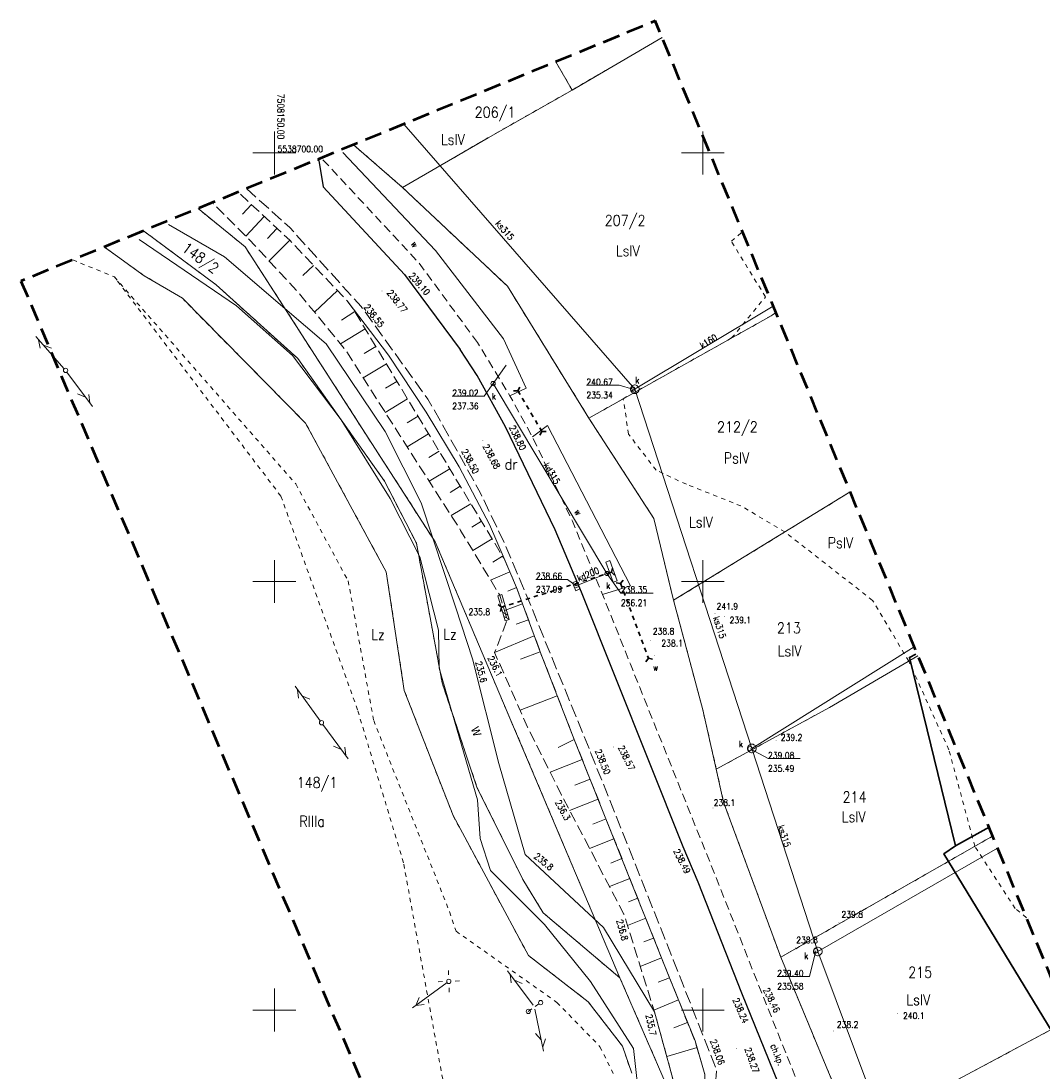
# Model space of a CAD drawing. Header units: feet. Extents: x 7508120 to 7508302, y 5538448 to 5538715.
# Tile 4 of 5: x 7508120 to 7508240, y 5538593 to 5538715. Entities that reach past the tile are written whole.
import ezdxf
from ezdxf.enums import TextEntityAlignment as Align

# ---------------------------------------------------------------- set-up
doc = ezdxf.new("R2010")
doc.units = ezdxf.units.FT
doc.header["$MEASUREMENT"] = 0
for name, pattern in [('BUBZ02', [1.75, 1.25, -0.5]), ('EGBU01', [1, 0.5, -0.5]), ('KTCR', [1.5, 1, -0.5]), ('KTJZ01', [2, 1.5, -0.5]), ('MCP_ZAKRES', [3, 2, -1]), ('SUSM', [1, 0.5, -0.5])]:
    doc.linetypes.add(name, pattern=pattern)
for name, color, linetype, lineweight in [('506-Właz okrągły-SK-Atr2', 7, 'Continuous', 9), ('509-Kratka ściekowa-SK-Atr2', 7, 'Continuous', 9), ('602-Komora podziemna-SKPOD', 7, 'Continuous', 9), ('_Ramka - Siatka krzyży', 7, 'Continuous', 9), ('BUBZ - Skarpa nieumocniona', 7, 'Continuous', 9), ('BUBZ - Skarpa umocniona - wypełnienie', 7, 'Continuous', 9), ('BUIB - Murek oporowy - symbol', 7, 'Continuous', 9), ('BUIB - Przepust - symbol', 7, 'Continuous', 9), ('EGBD - Działka ewidencyjna', 7, 'Continuous', 9), ('EGBD_O - Działka ewidencyjna', 7, 'Continuous', 9), ('EGBK_O - Kontur klasyfikacyjny', 7, 'Continuous', 9), ('EGBU - Użytek gruntowy', 7, 'Continuous', 9), ('EGBU_O - Użytek gruntowy', 7, 'Continuous', 9), ('KTCR - Chodnik', 7, 'Continuous', 9), ('KTJZ - Jezdnia', 7, 'Continuous', 9), ('KTKR - Krawężnik', 7, 'Continuous', 9), ('KTOK - Bariera drogowa ochronna', 7, 'Continuous', 9), ('KTOK - Ogrodzenie trwałe', 7, 'Continuous', 9), ('MCP - Zakres aktualizacji', 7, 'Continuous', 9), ('PTRW - Rów przydrożny', 7, 'Continuous', 9), ('PTWP - Woda płynąca', 7, 'Continuous', 9), ('PTWP_O - Woda płynąca', 7, 'Continuous', 9), ('RTPW01 - Punkt wysokościowy naturalny', 7, 'Continuous', 9), ('RTPW01_O - Punkt wysokościowy naturalny', 7, 'Continuous', 9), ('RTPW02 - Punkt wysokościowy sztuczny', 7, 'Continuous', 9), ('RTPW02_O - Punkt wysokościowy sztuczny', 7, 'Continuous', 9), ('SUPE_O - Przewód elektroenergetyczny niskiego napięcia', 7, 'Continuous', 9), ('SUPK - Przewód kanalizacyjny', 7, 'Continuous', 9), ('SUPK_O - Przewód kanalizacyjny - opis', 7, 'Continuous', 9), ('SUPS01_K_O - Punkt o określonej wysokości przewodu - rzędna góry', 7, 'Continuous', 9), ('SUPS01_K_O - Punkt o określonej wysokości urządzenia - rzędna góry', 7, 'Continuous', 9), ('SUPT_O - Przewód telekomunikacyjny napowietrzny', 7, 'Continuous', 9), ('SUSM01 - Latarnia', 7, 'Continuous', 9), ('SUSM04_T - Słup', 7, 'Continuous', 9), ('SUSM05_T - Słup łączony', 7, 'Continuous', 9), ('SUUS05 - Kratka ściekowa', 7, 'Continuous', 9), ('SUUS15_K - Studzienka - przewód kanalizacyjny', 7, 'Continuous', 9), ('SUUS15_K - Studzienka okrągła - przewód kanalizacyjny', 7, 'Continuous', 9)]:
    doc.layers.add(name, color=color, linetype=linetype, lineweight=lineweight)
doc.styles.get("Standard").update_dxf_attribs({"font": 'txt.shx', "width": 0.75})
doc.styles.add('Style-msdefault', font='msdefault.shx')
doc.linetypes.add('KTOK01', pattern='A,1.575,[10,dgnlstyle-MapaZas500_2015.shx,S=0.007937,R=0,X=0.175,Y=0],-0.35,1.575', length=3.5)
doc.linetypes.add('KTOK05', pattern='A,3.75,[12,dgnlstyle-MapaZas500_2015.shx,S=0.002778,R=0,X=0,Y=0],3.75', length=7.5)

# ---------------------------------------------------------------- blocks, each defined once
blk = doc.blocks.new('SUUS15_05')
at = {"layer": 'SUUS15_K - Studzienka okrągła - przewód kanalizacyjny', "color": 36, "linetype": 'Continuous', "lineweight": 13}
blk.add_circle((0, 0), 0.5, dxfattribs=at)
blk = doc.blocks.new('SUUS05')
at = {"layer": 'SUUS05 - Kratka ściekowa', "color": 7, "linetype": 'Continuous', "lineweight": 13, "flags": 128}
blk.add_lwpolyline([(1, 0.5), (1, -0.5), (-1, -0.5), (-1, 0.5), (1, 0.5)], close=True, dxfattribs=at)
for points in [[(-0.35, 0.5), (-0.35, -0.5)], [(0.35, 0.5), (0.35, -0.5)]]:
    blk.add_lwpolyline(points, dxfattribs=at)
blk = doc.blocks.new('SUSM04_T')
at = {"layer": 'SUSM04_T - Słup', "color": 7, "linetype": 'Continuous', "lineweight": 13}
blk.add_circle((0, 0), 0.5, dxfattribs=at)
blk = doc.blocks.new('SUSM04_T_1')
at = {"layer": 'SUSM05_T - Słup łączony', "color": 7, "linetype": 'Continuous', "lineweight": 13}
blk.add_circle((0, 0), 0.5, dxfattribs=at)
blk = doc.blocks.new('SUPT01')
at = {"layer": 'SUPT_O - Przewód telekomunikacyjny napowietrzny', "color": 30, "linetype": 'Continuous', "lineweight": 13}
for p, q in [((0.5, 0), (10.5, 0)), ((6.07, -1), (7.8, 0)), ((9.53, 0), (7.8, 1))]:
    blk.add_line(p, q, dxfattribs=at)
blk = doc.blocks.new('SUSM01')
at = {"layer": 'SUSM01 - Latarnia', "color": 7, "linetype": 'Continuous', "lineweight": 13}
for p, q in [((-1.77, 1.77), (-1.06, 1.06)), ((1.06, 1.06), (1.77, 1.77)), ((-1.77, -1.77), (-1.06, -1.06)), ((1.06, -1.06), (1.77, -1.77))]:
    blk.add_line(p, q, dxfattribs=at)
blk.add_circle((0, 0), 0.5, dxfattribs=at)
blk = doc.blocks.new('SUPE04')
at = {"layer": 'SUPE_O - Przewód elektroenergetyczny niskiego napięcia', "color": 1, "linetype": 'Continuous', "lineweight": 13}
for p, q in [((9.53, 0), (7.8, 1)), ((0.5, 0), (10.5, 0)), ((7.8, -1), (9.53, 0))]:
    blk.add_line(p, q, dxfattribs=at)
blk = doc.blocks.new('RTPW02')
at = {"layer": 'RTPW02 - Punkt wysokościowy sztuczny', "linetype": 'Continuous', "lineweight": 13}
h = blk.add_hatch(color=7, dxfattribs=at)
edge = h.paths.add_edge_path()
edge.add_arc((0, 0), 0.09, 0, 360)
blk = doc.blocks.new('RTPW01')
at = {"layer": 'RTPW01 - Punkt wysokościowy naturalny', "linetype": 'Continuous', "lineweight": 13}
h = blk.add_hatch(color=7, dxfattribs=at)
edge = h.paths.add_edge_path()
edge.add_arc((0, 0), 0.09, 0, 360)
blk = doc.blocks.new('*U16')
at = {"layer": 'BUBZ - Skarpa umocniona - wypełnienie', "color": 7, "linetype": 'Continuous', "lineweight": 13}
for p, q in [((0.52, 68.41), (-0.52, 67.29)), ((2.01, 67.02), (-0.12, 64.73)), ((3.5, 65.63), (2.39, 64.44)), ((4.99, 64.24), (2.59, 61.83)), ((7.77, 61.31), (6.53, 60.12)), ((10.56, 58.37), (7.89, 55.84)), ((12.57, 55.94), (11.03, 54.93)), ((13.8, 53.9), (10.93, 52.16)), ((15.04, 51.86), (13.66, 51.03)), ((16.27, 49.82), (13.57, 48.19)), ((17.5, 47.78), (16.18, 46.98)), ((18.74, 45.74), (16.13, 44.16)), ((19.97, 43.7), (18.69, 42.93)), ((21.2, 41.66), (18.7, 40.14)), ((22.44, 39.62), (21.21, 38.88)), ((23.67, 37.58), (21.27, 36.13)), ((24.9, 35.54), (23.73, 34.83)), ((26.14, 33.5), (23.84, 32.11)), ((27.37, 31.46), (26.25, 30.78)), ((28.6, 29.42), (26.35, 28.06)), ((29.84, 27.38), (28.71, 26.7)), ((30.67, 25.56), (28.44, 24.59)), ((31.47, 23.71), (30.46, 23.31)), ((32.16, 21.84), (30.04, 21.06)), ((32.85, 19.97), (31.42, 19.44)), ((33.54, 18.09), (28.91, 16.13)), ((34.23, 16.22), (31.94, 15.35)), ((36.22, 11.1), (31.87, 9.42)), ((38.2, 5.99), (36.31, 5.04)), ((39.13, 3.67), (35.38, 2.18)), ((40.06, 1.36), (38.28, 0.65)), ((40.98, -0.96), (37.66, -2.29)), ((41.91, -3.27), (40.37, -3.89)), ((42.84, -5.59), (39.99, -6.73)), ((43.76, -7.9), (42.46, -8.43)), ((44.69, -10.22), (42.32, -11.17)), ((45.62, -12.54), (44.55, -12.96)), ((46.54, -14.85), (44.41, -15.7)), ((47.47, -17.17), (46.31, -17.63)), ((48.4, -19.48), (45.9, -20.48)), ((49.32, -21.8), (47.99, -22.34)), ((50.37, -24.4), (47.49, -25.57)), ((51.42, -27.01), (49.83, -27.65)), ((52.53, -29.96), (48.99, -30.99))]:
    blk.add_line(p, q, dxfattribs=at)

msp = doc.modelspace()

# ---------------------------------------------------------------- linework, layer by layer
at = {"layer": '506-Właz okrągły-SK-Atr2', "color": 7, "flags": 128}
for points in [[(7508175.52, 5538673.09), (7508174.5, 5538671.61), (7508170.76, 5538671.61)], [(7508191.85, 5538672.43), (7508190.23, 5538672.89), (7508186.42, 5538672.89)], [(7508188.82, 5538650.93), (7508190.44, 5538648.65), (7508194.21, 5538648.65)], [(7508205.52, 5538630.49), (7508207.62, 5538629.33), (7508211.39, 5538629.33)], [(7508213.2, 5538606.92), (7508212.46, 5538603.9), (7508208.69, 5538603.9)]]:
    msp.add_lwpolyline(points, dxfattribs=at)
at = {"layer": '509-Kratka ściekowa-SK-Atr2', "color": 7, "flags": 128}
msp.add_lwpolyline([(7508185.22, 5538649.48), (7508184.22, 5538650.23), (7508180.52, 5538650.23)], dxfattribs=at)
at = {"layer": '602-Komora podziemna-SKPOD', "color": 36, "linetype": 'Continuous', "lineweight": 13, "flags": 128}
for points in [[(7508192.57, 5538672.43), (7508192.56, 5538672.53), (7508192.53, 5538672.63), (7508192.47, 5538672.72), (7508192.4, 5538672.8), (7508192.32, 5538672.86), (7508192.22, 5538672.91), (7508192.12, 5538672.93), (7508192.02, 5538672.93), (7508191.92, 5538672.91), (7508191.82, 5538672.86), (7508191.74, 5538672.8), (7508191.67, 5538672.72), (7508191.61, 5538672.63), (7508191.58, 5538672.53), (7508191.57, 5538672.43), (7508191.58, 5538672.33), (7508191.61, 5538672.23), (7508191.67, 5538672.14), (7508191.74, 5538672.06), (7508191.82, 5538672), (7508191.92, 5538671.95), (7508192.02, 5538671.93), (7508192.12, 5538671.93), (7508192.22, 5538671.95), (7508192.32, 5538672), (7508192.4, 5538672.06), (7508192.47, 5538672.14), (7508192.53, 5538672.23), (7508192.56, 5538672.33), (7508192.57, 5538672.43)], [(7508206.23, 5538630.52), (7508206.22, 5538630.62), (7508206.19, 5538630.72), (7508206.13, 5538630.81), (7508206.06, 5538630.89), (7508205.98, 5538630.95), (7508205.88, 5538631), (7508205.78, 5538631.02), (7508205.68, 5538631.02), (7508205.58, 5538631), (7508205.48, 5538630.95), (7508205.4, 5538630.89), (7508205.33, 5538630.81), (7508205.27, 5538630.72), (7508205.24, 5538630.62), (7508205.23, 5538630.52), (7508205.24, 5538630.42), (7508205.27, 5538630.32), (7508205.33, 5538630.23), (7508205.4, 5538630.15), (7508205.48, 5538630.09), (7508205.58, 5538630.04), (7508205.68, 5538630.02), (7508205.78, 5538630.02), (7508205.88, 5538630.04), (7508205.98, 5538630.09), (7508206.06, 5538630.15), (7508206.13, 5538630.23), (7508206.19, 5538630.32), (7508206.22, 5538630.42), (7508206.23, 5538630.52)], [(7508213.93, 5538606.83), (7508213.92, 5538606.93), (7508213.89, 5538607.03), (7508213.83, 5538607.12), (7508213.76, 5538607.2), (7508213.68, 5538607.26), (7508213.58, 5538607.31), (7508213.48, 5538607.33), (7508213.38, 5538607.33), (7508213.28, 5538607.31), (7508213.18, 5538607.26), (7508213.1, 5538607.2), (7508213.03, 5538607.12), (7508212.97, 5538607.03), (7508212.94, 5538606.93), (7508212.93, 5538606.83), (7508212.94, 5538606.73), (7508212.97, 5538606.63), (7508213.03, 5538606.54), (7508213.1, 5538606.46), (7508213.18, 5538606.4), (7508213.28, 5538606.35), (7508213.38, 5538606.33), (7508213.48, 5538606.33), (7508213.58, 5538606.35), (7508213.68, 5538606.4), (7508213.76, 5538606.46), (7508213.83, 5538606.54), (7508213.89, 5538606.63), (7508213.92, 5538606.73), (7508213.93, 5538606.83)]]:
    msp.add_lwpolyline(points, close=True, dxfattribs=at)
at = {"layer": '_Ramka - Siatka krzyży', "color": 7, "linetype": 'Continuous', "lineweight": 13}
for p, q in [((7508150, 5538700), (7508150, 5538702.5)), ((7508200, 5538700), (7508200, 5538702.5)), ((7508150, 5538700), (7508147.5, 5538700)), ((7508150, 5538700), (7508150, 5538697.5)), ((7508150, 5538700), (7508152.5, 5538700)), ((7508200, 5538700), (7508197.5, 5538700)), ((7508200, 5538700), (7508200, 5538697.5)), ((7508200, 5538700), (7508202.5, 5538700)), ((7508150, 5538650), (7508150, 5538652.5)), ((7508200, 5538650), (7508200, 5538652.5)), ((7508150, 5538650), (7508147.5, 5538650)), ((7508150, 5538650), (7508150, 5538647.5)), ((7508150, 5538650), (7508152.5, 5538650)), ((7508200, 5538650), (7508197.5, 5538650)), ((7508200, 5538650), (7508200, 5538647.5)), ((7508200, 5538650), (7508202.5, 5538650)), ((7508150, 5538600), (7508150, 5538602.5)), ((7508200, 5538600), (7508200, 5538602.5)), ((7508150, 5538600), (7508147.5, 5538600)), ((7508150, 5538600), (7508150, 5538597.5)), ((7508150, 5538600), (7508152.5, 5538600)), ((7508200, 5538600), (7508197.5, 5538600)), ((7508200, 5538600), (7508200, 5538597.5)), ((7508200, 5538600), (7508202.5, 5538600))]:
    msp.add_line(p, q, dxfattribs=at)
at = {"layer": 'BUBZ - Skarpa nieumocniona', "color": 7, "linetype": 'BUBZ02', "lineweight": 13, "flags": 128}
for points in [[(7508183.92, 5538557.16), (7508194.49, 5538575.46), (7508199.63, 5538584.9), (7508200.35, 5538588.25), (7508200.25, 5538592.46), (7508199.1, 5538596.39), (7508196.12, 5538603.77), (7508185, 5538631.56), (7508185, 5538631.56), (7508181.03, 5538641.79), (7508178.27, 5538649.28), (7508176.8, 5538652.68), (7508159.37, 5538681.51), (7508158.5, 5538682.74), (7508151.79, 5538689.81), (7508145.84, 5538695.37)], [(7508181.8, 5538554.37), (7508185.46, 5538562.02), (7508192.55, 5538575.56), (7508194.38, 5538580.71), (7508197.53, 5538588.28), (7508194.36, 5538599.78), (7508190.8, 5538611.2), (7508183.55, 5538625.01), (7508179.55, 5538633.01), (7508175.71, 5538641.7), (7508177.17, 5538645.49), (7508176.31, 5538648.4), (7508171.74, 5538655.96), (7508164.66, 5538667.02), (7508158.21, 5538677.14), (7508152.62, 5538683.92), (7508146.87, 5538690.11), (7508142.87, 5538694.08)]]:
    msp.add_lwpolyline(points, dxfattribs=at)
at = {"layer": 'BUIB - Murek oporowy - symbol', "color": 7, "linetype": 'Continuous', "lineweight": 13}
for p, q in [((7508189.16, 5538652.43), (7508188.69, 5538652.26)), ((7508188.69, 5538652.26), (7508189.54, 5538649.92)), ((7508189.16, 5538652.43), (7508190.01, 5538650.09)), ((7508190.01, 5538650.09), (7508189.54, 5538649.92)), ((7508176.55, 5538648.47), (7508176.07, 5538648.33)), ((7508176.07, 5538648.33), (7508176.94, 5538645.42)), ((7508176.55, 5538648.47), (7508177.41, 5538645.56)), ((7508177.26, 5538646.07), (7508176.64, 5538646.41)), ((7508177.41, 5538645.59), (7508176.78, 5538645.93)), ((7508177.41, 5538645.56), (7508176.94, 5538645.42))]:
    msp.add_line(p, q, dxfattribs=at)
at = {"layer": 'BUIB - Przepust - symbol', "color": 7, "linetype": 'Continuous', "lineweight": 35}
for p, q in [((7508178.41, 5538672.23), (7508178.67, 5538671.8)), ((7508178.92, 5538671.37), (7508179.18, 5538670.95)), ((7508179.43, 5538670.52), (7508179.69, 5538670.09)), ((7508179.95, 5538669.66), (7508180.2, 5538669.23)), ((7508180.46, 5538668.8), (7508180.71, 5538668.37)), ((7508180.97, 5538667.94), (7508181.23, 5538667.51)), ((7508187.43, 5538650.47), (7508186.95, 5538650.32)), ((7508188.38, 5538650.77), (7508187.91, 5538650.62)), ((7508189.34, 5538651.08), (7508188.86, 5538650.93)), ((7508183.62, 5538649.26), (7508183.14, 5538649.11)), ((7508184.57, 5538649.56), (7508184.09, 5538649.41)), ((7508185.52, 5538649.86), (7508185.05, 5538649.71)), ((7508186.48, 5538650.17), (7508186, 5538650.02)), ((7508190.4, 5538649.76), (7508190.58, 5538649.29)), ((7508179.81, 5538648.05), (7508179.33, 5538647.89)), ((7508180.76, 5538648.35), (7508180.28, 5538648.2)), ((7508181.71, 5538648.65), (7508181.23, 5538648.5)), ((7508182.66, 5538648.96), (7508182.19, 5538648.8)), ((7508190.75, 5538648.82), (7508190.93, 5538648.35)), ((7508191.1, 5538647.88), (7508191.28, 5538647.42)), ((7508176.95, 5538647.14), (7508176.51, 5538647)), ((7508177.9, 5538647.44), (7508177.42, 5538647.29)), ((7508178.85, 5538647.74), (7508178.38, 5538647.59)), ((7508191.45, 5538646.95), (7508191.63, 5538646.48)), ((7508191.8, 5538646.01), (7508191.98, 5538645.54)), ((7508192.15, 5538645.07), (7508192.33, 5538644.61)), ((7508192.5, 5538644.14), (7508192.68, 5538643.67)), ((7508192.85, 5538643.2), (7508193.03, 5538642.73)), ((7508193.2, 5538642.26), (7508193.38, 5538641.8)), ((7508193.56, 5538641.33), (7508193.66, 5538641.04))]:
    msp.add_line(p, q, dxfattribs=at)
at = {"layer": 'BUIB - Przepust - symbol', "color": 7, "linetype": 'Continuous', "lineweight": 35, "flags": 128}
for points in [[(7508178.64, 5538672.68), (7508178.41, 5538672.23), (7508177.91, 5538672.24)], [(7508181, 5538667.06), (7508181.23, 5538667.5), (7508181.73, 5538667.49)], [(7508189.71, 5538650.75), (7508189.34, 5538651.08), (7508189.46, 5538651.56)], [(7508190.71, 5538650.15), (7508190.4, 5538649.76), (7508189.91, 5538649.85)], [(7508176.13, 5538647.32), (7508176.51, 5538647), (7508176.39, 5538646.51)], [(7508193.36, 5538640.64), (7508193.66, 5538641.04), (7508194.15, 5538640.94)]]:
    msp.add_lwpolyline(points, dxfattribs=at)
at = {"layer": 'EGBD - Działka ewidencyjna', "color": 96, "linetype": 'Continuous', "lineweight": 13, "flags": 128}
for points in [[(7508195.26, 5538713.46), (7508184.75, 5538707.34)], [(7508184.75, 5538707.34), (7508182.85, 5538710.64)], [(7508174.94, 5538701.77), (7508184.75, 5538707.34)], [(7508164.96, 5538695.97), (7508174.94, 5538701.77)], [(7508164.96, 5538695.97), (7508159.23, 5538700.96)], [(7508177.2, 5538684.45), (7508164.96, 5538695.97)], [(7508141.09, 5538693.52), (7508146.59, 5538689.05)], [(7508134.72, 5538690.91), (7508143.21, 5538684.61)], [(7508130.12, 5538689.03), (7508134.81, 5538685.68)], [(7508146.59, 5538689.05), (7508168.77, 5538654.62)], [(7508139.26, 5538683.04), (7508134.81, 5538685.68)], [(7508152.72, 5538676.02), (7508143.21, 5538684.61)], [(7508177.2, 5538684.45), (7508186.71, 5538669.06)], [(7508139.26, 5538683.04), (7508153.64, 5538668.48)], [(7508186.71, 5538669.06), (7508207.97, 5538680.99)], [(7508207.97, 5538680.99), (7508208.55, 5538681.37)], [(7508152.72, 5538676.02), (7508162.86, 5538661.7)], [(7508186.71, 5538669.06), (7508194.28, 5538657.36)], [(7508163.06, 5538651.11), (7508153.64, 5538668.48)], [(7508162.86, 5538661.7), (7508166.57, 5538654.47)], [(7508196.59, 5538647.8), (7508217.21, 5538660.46)], [(7508194.28, 5538657.36), (7508196.59, 5538647.8)], [(7508169.58, 5538638.16), (7508166.57, 5538654.47)], [(7508190.34, 5538603.74), (7508168.77, 5538654.62)], [(7508163.06, 5538651.11), (7508165.16, 5538637.27)], [(7508200.01, 5538635.02), (7508196.59, 5538647.8)], [(7508214.81, 5538635.31), (7508225.12, 5538641.34)], [(7508173.64, 5538626.01), (7508169.58, 5538638.16)], [(7508165.16, 5538637.27), (7508170.86, 5538622.68)], [(7508201.58, 5538628.1), (7508200.01, 5538635.02)], [(7508201.58, 5538628.1), (7508214.81, 5538635.31)], [(7508201.58, 5538628.1), (7508202.43, 5538624.26)], [(7508178.99, 5538615.24), (7508173.64, 5538626.01)], [(7508202.43, 5538624.26), (7508209.11, 5538606.16)], [(7508179.65, 5538606.36), (7508170.86, 5538622.68)], [(7508233.84, 5538620.29), (7508209.11, 5538606.16)], [(7508178.99, 5538615.24), (7508181.37, 5538611.34)], [(7508190.34, 5538603.74), (7508181.37, 5538611.34)], [(7508179.65, 5538606.36), (7508186.63, 5538600.96)], [(7508217.72, 5538585.42), (7508209.11, 5538606.16)], [(7508190.34, 5538603.74), (7508196, 5538590.7)], [(7508186.63, 5538600.96), (7508190.63, 5538595.79)], [(7508241.91, 5538598.38), (7508217.72, 5538585.42)], [(7508190.63, 5538595.79), (7508191.71, 5538592.62)]]:
    msp.add_lwpolyline(points, dxfattribs=at)
at = {"layer": 'EGBU - Użytek gruntowy', "color": 96, "linetype": 'EGBU01', "lineweight": 13, "flags": 128}
for points in [[(7508184.75, 5538707.34), (7508195.26, 5538713.45)], [(7508184.75, 5538707.34), (7508182.85, 5538710.64)], [(7508174.94, 5538701.77), (7508184.75, 5538707.34)], [(7508164.96, 5538695.97), (7508174.94, 5538701.77)], [(7508159.23, 5538700.96), (7508164.96, 5538695.97)], [(7508177.2, 5538684.45), (7508164.96, 5538695.97)], [(7508146.59, 5538689.05), (7508141.09, 5538693.52)], [(7508134.72, 5538690.91), (7508143.21, 5538684.61)], [(7508203.34, 5538689.69), (7508204.64, 5538690.81)], [(7508207.33, 5538683.2), (7508203.34, 5538689.69)], [(7508134.81, 5538685.68), (7508130.12, 5538689.03)], [(7508168.77, 5538654.62), (7508146.59, 5538689.05)], [(7508126.46, 5538687.53), (7508131.32, 5538685.53)], [(7508131.32, 5538685.53), (7508152.49, 5538661.38)], [(7508150.76, 5538659.96), (7508131.32, 5538685.53)], [(7508139.26, 5538683.04), (7508134.81, 5538685.68)], [(7508143.21, 5538684.61), (7508152.72, 5538676.02)], [(7508186.71, 5538669.06), (7508177.2, 5538684.45)], [(7508153.64, 5538668.48), (7508139.26, 5538683.04)], [(7508203.37, 5538678.41), (7508207.33, 5538683.2)], [(7508207.97, 5538680.99), (7508203.37, 5538678.41)], [(7508208.55, 5538681.37), (7508207.97, 5538680.99)], [(7508190.72, 5538671.32), (7508203.37, 5538678.41)], [(7508152.72, 5538676.02), (7508162.86, 5538661.7)], [(7508186.71, 5538669.06), (7508190.72, 5538671.32)], [(7508191.34, 5538667.19), (7508190.72, 5538671.32)], [(7508194.28, 5538657.36), (7508186.71, 5538669.06)], [(7508163.06, 5538651.11), (7508153.64, 5538668.48)], [(7508194.56, 5538662.98), (7508191.34, 5538667.19)], [(7508198.09, 5538661.34), (7508194.56, 5538662.98)], [(7508152.49, 5538661.38), (7508158.61, 5538650.07)], [(7508162.86, 5538661.7), (7508166.57, 5538654.47)], [(7508204.46, 5538658.81), (7508198.09, 5538661.34)], [(7508209.59, 5538655.78), (7508217.21, 5538660.46)], [(7508159.71, 5538635.01), (7508150.76, 5538659.96)], [(7508209.59, 5538655.78), (7508204.46, 5538658.81)], [(7508196.59, 5538647.8), (7508194.28, 5538657.36)], [(7508196.59, 5538647.8), (7508209.59, 5538655.78)], [(7508219.83, 5538647.79), (7508209.59, 5538655.78)], [(7508166.57, 5538654.47), (7508169.58, 5538638.16)], [(7508190.34, 5538603.74), (7508168.77, 5538654.62)], [(7508165.16, 5538637.27), (7508163.06, 5538651.11)], [(7508158.61, 5538650.07), (7508161.59, 5538633.77)], [(7508200.01, 5538635.02), (7508196.59, 5538647.8)], [(7508224.04, 5538640.71), (7508219.83, 5538647.79)], [(7508224.04, 5538640.71), (7508214.81, 5538635.31)], [(7508225.12, 5538641.34), (7508224.04, 5538640.71)], [(7508228.73, 5538630.36), (7508224.04, 5538640.71)], [(7508169.58, 5538638.16), (7508173.64, 5538626.01)], [(7508170.86, 5538622.68), (7508165.16, 5538637.27)], [(7508165.07, 5538617.19), (7508159.71, 5538635.01)], [(7508201.58, 5538628.1), (7508200.01, 5538635.02)], [(7508214.81, 5538635.31), (7508201.58, 5538628.1)], [(7508161.59, 5538633.77), (7508170.44, 5538611.48)], [(7508231.76, 5538619.1), (7508228.73, 5538630.36)], [(7508201.58, 5538628.1), (7508202.43, 5538624.26)], [(7508173.64, 5538626.01), (7508178.99, 5538615.24)], [(7508202.43, 5538624.26), (7508209.11, 5538606.16)], [(7508179.65, 5538606.36), (7508170.86, 5538622.68)], [(7508231.76, 5538619.1), (7508233.84, 5538620.29)], [(7508209.11, 5538606.16), (7508231.76, 5538619.1)], [(7508236.48, 5538611.85), (7508231.76, 5538619.1)], [(7508170.89, 5538585.04), (7508165.07, 5538617.19)], [(7508178.99, 5538615.24), (7508181.37, 5538611.34)], [(7508170.44, 5538611.48), (7508171.2, 5538609.19)], [(7508181.37, 5538611.34), (7508190.34, 5538603.74)], [(7508237.78, 5538610.77), (7508236.48, 5538611.85)], [(7508171.2, 5538609.19), (7508182.97, 5538600.89)], [(7508186.63, 5538600.96), (7508179.65, 5538606.36)], [(7508209.11, 5538606.16), (7508217.72, 5538585.42)], [(7508190.34, 5538603.74), (7508196, 5538590.7)], [(7508182.97, 5538600.89), (7508188, 5538595.72)], [(7508190.63, 5538595.79), (7508186.63, 5538600.96)], [(7508217.72, 5538585.42), (7508241.91, 5538598.38)], [(7508188, 5538595.72), (7508189.56, 5538592.58)], [(7508191.71, 5538592.62), (7508190.63, 5538595.79)]]:
    msp.add_lwpolyline(points, dxfattribs=at)
at = {"layer": 'KTCR - Chodnik', "color": 7, "linetype": 'KTCR', "lineweight": 13, "flags": 128}
for points in [[(7508173.72, 5538677.87), (7508166.81, 5538687.24), (7508155.45, 5538699.44)], [(7508260, 5538470.24), (7508259.69, 5538471.1), (7508253.06, 5538488.98), (7508250.17, 5538496.34), (7508245.96, 5538507.17), (7508243.37, 5538513.57), (7508236.63, 5538529.53), (7508232.1, 5538540.44), (7508230.68, 5538544.34), (7508227.12, 5538558.69), (7508225.76, 5538562.5), (7508225.75, 5538562.59), (7508224.3, 5538566.19), (7508223.26, 5538568.3), (7508220.64, 5538574.71), (7508220.07, 5538575.84), (7508219.57, 5538577.07), (7508213.26, 5538586.11), (7508206.56, 5538602.81), (7508201.44, 5538615.75), (7508191.55, 5538640.36), (7508188.3, 5538648.48), (7508184.78, 5538657.05), (7508180.11, 5538666.87), (7508177.5, 5538671.65), (7508173.72, 5538677.87)]]:
    msp.add_lwpolyline(points, dxfattribs=at)
at = {"layer": 'KTJZ - Jezdnia', "color": 7, "linetype": 'KTJZ01', "lineweight": 13, "flags": 128}
msp.add_lwpolyline([(7508146.73, 5538695.84), (7508151.8, 5538691.29), (7508160.13, 5538682.08), (7508167.91, 5538671.28), (7508171.37, 5538665.19), (7508174.02, 5538660.39), (7508176.93, 5538654.29), (7508179.97, 5538647.06), (7508186.86, 5538630.19), (7508196.56, 5538605.85), (7508201.62, 5538592.98), (7508201.02, 5538585.68), (7508196.04, 5538574.67), (7508186.5, 5538556.82)], dxfattribs=at)
at = {"layer": 'KTKR - Krawężnik', "color": 7, "linetype": 'Continuous', "lineweight": 25, "flags": 128}
for points in [[(7508155.04, 5538699.24), (7508155.18, 5538699.12), (7508155.71, 5538696.04), (7508165.19, 5538685.8), (7508165.19, 5538685.8), (7508171.67, 5538677.06), (7508171.67, 5538677.06)], [(7508258.02, 5538469.43), (7508257.69, 5538470.41), (7508251, 5538488.26), (7508248.11, 5538495.88), (7508244.06, 5538506.33), (7508241.24, 5538512.87), (7508234.77, 5538528.5), (7508230.04, 5538539.7), (7508228.91, 5538543.58), (7508225.29, 5538557.68), (7508221.69, 5538567.13), (7508218, 5538576.01), (7508210.93, 5538586.24), (7508204.56, 5538601.96), (7508199.48, 5538614.91), (7508197.73, 5538619.03), (7508185.85, 5538648.75), (7508182.78, 5538656.02), (7508176.99, 5538668.03), (7508173.65, 5538674.02), (7508171.67, 5538677.06)]]:
    msp.add_lwpolyline(points, dxfattribs=at)
at = {"layer": 'KTOK - Bariera drogowa ochronna', "color": 7, "linetype": 'KTOK01', "lineweight": 13, "flags": 128}
msp.add_lwpolyline([(7508199.63, 5538584.9), (7508200.35, 5538588.25), (7508200.25, 5538592.46), (7508199.1, 5538596.39), (7508196.12, 5538603.77), (7508190.18, 5538618.63), (7508185, 5538631.56), (7508181.03, 5538641.79), (7508178.27, 5538649.28), (7508176.8, 5538652.68), (7508175.11, 5538656.66), (7508171.55, 5538663.39), (7508167.72, 5538669.74), (7508163.31, 5538676.41), (7508158.5, 5538682.74)], dxfattribs=at)
at = {"layer": 'KTOK - Ogrodzenie trwałe', "color": 7, "linetype": 'KTOK05', "lineweight": 35, "flags": 128}
for points in [[(7508224.86, 5538641.53), (7508224.12, 5538641.14), (7508229.5, 5538619.17), (7508233.43, 5538621.35)], [(7508229.5, 5538619.17), (7508228.13, 5538618.21), (7508240.8, 5538597.47), (7508242.99, 5538598.12)]]:
    msp.add_lwpolyline(points, dxfattribs=at)
at = {"layer": 'MCP - Zakres aktualizacji', "color": 7, "linetype": 'MCP_ZAKRES', "lineweight": 50, "flags": 128}
msp.add_lwpolyline([(7508120.42, 5538685.05), (7508171.11, 5538565.94), (7508216.72, 5538452.5), (7508290.75, 5538482.84), (7508194.46, 5538715.4), (7508120.42, 5538685.05)], close=True, dxfattribs=at)
at = {"layer": 'PTRW - Rów przydrożny', "color": 7, "linetype": 'Continuous', "lineweight": 13}
msp.add_line((7508188.3, 5538648.48), (7508191.58, 5538649.5), dxfattribs=at)
at = {"layer": 'PTRW - Rów przydrożny', "color": 7, "linetype": 'Continuous', "lineweight": 13, "flags": 128}
for points in [[(7508176.75, 5538678.32), (7508168.8, 5538688.61), (7508157.99, 5538700.07)], [(7508177.5, 5538671.65), (7508179.38, 5538672.54), (7508176.75, 5538678.32)], [(7508191.58, 5538649.5), (7508181.89, 5538668.21), (7508180.11, 5538666.87)]]:
    msp.add_lwpolyline(points, dxfattribs=at)
at = {"layer": 'PTWP - Woda płynąca', "color": 141, "linetype": 'Continuous', "lineweight": 13, "flags": 128}
for points in [[(7508194.38, 5538580.71), (7508197.53, 5538588.28), (7508194.36, 5538599.78), (7508188.42, 5538609.61), (7508179.26, 5538618.15), (7508176.21, 5538628.76), (7508173.12, 5538640.99), (7508171.18, 5538646.91), (7508167.14, 5538659.19), (7508162.94, 5538667.49), (7508156.06, 5538677.71), (7508151.23, 5538681.85), (7508144.19, 5538687.88), (7508137.64, 5538691.64)], [(7508134.2, 5538689.89), (7508145.58, 5538682.18), (7508152.13, 5538676.36), (7508157.79, 5538668.86), (7508163.5, 5538659.68), (7508166.98, 5538652.86), (7508169.16, 5538644.33), (7508169.22, 5538639.89), (7508171.34, 5538632.65), (7508173.72, 5538624.51), (7508174.02, 5538620.01), (7508175.21, 5538616.27), (7508181.53, 5538609.98), (7508186.89, 5538603.33), (7508191.91, 5538595.52), (7508192.67, 5538588.87), (7508190.49, 5538584.14), (7508186.22, 5538583.12), (7508177.26, 5538582.16), (7508173.31, 5538581.73), (7508170.71, 5538578.38), (7508169.32, 5538570.41)]]:
    msp.add_lwpolyline(points, dxfattribs=at)
at = {"layer": 'SUPK - Przewód kanalizacyjny', "color": 36, "linetype": 'Continuous', "lineweight": 13, "flags": 128}
for points in [[(7508165.12, 5538703.37), (7508192.07, 5538672.43), (7508205.73, 5538630.52), (7508213.43, 5538606.83), (7508226.16, 5538572.83), (7508246.09, 5538525.96), (7508265.37, 5538490.14), (7508267.76, 5538473.42)], [(7508208.23, 5538682.13), (7508191.72, 5538672.24)], [(7508177.05, 5538675.22), (7508175.52, 5538673.09), (7508188.82, 5538650.93)], [(7508188.82, 5538650.93), (7508185.22, 5538649.48)], [(7508205.73, 5538630.52), (7508224.68, 5538642.39)], [(7508213.43, 5538606.83), (7508234.42, 5538618.88)]]:
    msp.add_lwpolyline(points, dxfattribs=at)
at = {"layer": 'SUSM05_T - Słup łączony', "color": 7, "linetype": 'SUSM', "lineweight": 13}
msp.add_line((7508179.64, 5538599.84), (7508181.08, 5538600.86), dxfattribs=at)

# ---------------------------------------------------------------- block references
at = {"layer": 'BUBZ - Skarpa umocniona - wypełnienie', "color": 7, "linetype": 'Continuous', "lineweight": 13}
msp.add_blockref('*U16', (7508146.8, 5538625.57), dxfattribs=at)
at = {"layer": 'RTPW01 - Punkt wysokościowy naturalny', "color": 7, "linetype": 'Continuous', "lineweight": 13, "xscale": 0.5, "yscale": 0.5, "zscale": 0.5}
for p in [(7508201.43, 5538646.29), (7508202.52, 5538645.88), (7508193.91, 5538643.15), (7508173.12, 5538640.99), (7508194.33, 5538641.38), (7508208.56, 5538631.41), (7508201.19, 5538623.58), (7508179.26, 5538618.15), (7508190.8, 5538611.2), (7508215.89, 5538610.2), (7508210.84, 5538607.23), (7508222.72, 5538599.56), (7508215.24, 5538597.54)]:
    msp.add_blockref('RTPW01', p, dxfattribs=at)
at = {"layer": 'RTPW02 - Punkt wysokościowy sztuczny', "color": 7, "linetype": 'Continuous', "lineweight": 13, "xscale": 0.5, "yscale": 0.5, "zscale": 0.5}
for p in [(7508165.19, 5538685.8), (7508162.55, 5538683.89), (7508160.13, 5538682.08), (7508176.99, 5538668.03), (7508174.33, 5538666.42), (7508171.37, 5538665.19), (7508176.51, 5538647), (7508175.71, 5538641.7), (7508189.59, 5538630.69), (7508186.86, 5538630.19), (7508183.55, 5538625.01), (7508197.73, 5538619.03), (7508206.56, 5538602.81), (7508204.56, 5538601.96), (7508194.36, 5538599.78), (7508203.93, 5538595.53), (7508201.62, 5538592.98)]:
    msp.add_blockref('RTPW02', p, dxfattribs=at)
at = {"layer": 'SUPE_O - Przewód elektroenergetyczny niskiego napięcia', "color": 1, "linetype": 'Continuous', "lineweight": 13, "xscale": 0.5, "yscale": 0.5, "zscale": 0.5, "rotation": 215.9219393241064}
msp.add_blockref('SUPE04', (7508170.36, 5538603.34), dxfattribs=at)
at = {"layer": 'SUPT_O - Przewód telekomunikacyjny napowietrzny', "color": 30, "linetype": 'Continuous', "lineweight": 13}
for p, xscale, yscale, zscale, rotation in [((7508125.62, 5538674.63), 0.5, 0.5, 0.5, 131.2579127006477), ((7508125.62, 5538674.63), 0.5, 0.5, 0.5, 306.6152939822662), ((7508155.5, 5538633.52), 0.5, 0.5, 0.5, 125.968770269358), ((7508155.5, 5538633.52), 0.5, 0.5, 0.5, 306.4640292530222), ((7508180.36, 5538600.35), 0.5, 0.5, 0.5, 126.8498739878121), ((7508180.36, 5538600.35), 0.4999999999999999, 0.4999999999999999, 0.4999999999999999, 281.6657044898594)]:
    msp.add_blockref('SUPT01', p, dxfattribs=dict(at, xscale=xscale, yscale=yscale, zscale=zscale, rotation=rotation))
at = {"layer": 'SUSM01 - Latarnia', "color": 7, "linetype": 'Continuous', "lineweight": 13, "xscale": 0.5, "yscale": 0.5, "zscale": 0.5, "rotation": 317.0968530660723}
msp.add_blockref('SUSM01', (7508170.36, 5538603.34), dxfattribs=at)
at = {"layer": 'SUSM04_T - Słup', "color": 7, "linetype": 'Continuous', "lineweight": 13, "xscale": 0.5, "yscale": 0.5, "zscale": 0.5}
for p in [(7508125.62, 5538674.63), (7508155.5, 5538633.52)]:
    msp.add_blockref('SUSM04_T', p, dxfattribs=at)
at = {"layer": 'SUSM05_T - Słup łączony', "color": 7, "linetype": 'Continuous', "lineweight": 13, "xscale": 0.5, "yscale": 0.5, "zscale": 0.5}
for p in [(7508179.64, 5538599.84), (7508181.08, 5538600.86)]:
    msp.add_blockref('SUSM04_T_1', p, dxfattribs=at)
at = {"layer": 'SUUS05 - Kratka ściekowa', "color": 7, "linetype": 'Continuous', "lineweight": 13, "xscale": 0.5, "yscale": 0.5, "zscale": 0.5, "rotation": 294.74}
msp.add_blockref('SUUS05', (7508185.22, 5538649.48), dxfattribs=at)
at = {"layer": 'SUUS15_K - Studzienka okrągła - przewód kanalizacyjny', "color": 36, "linetype": 'Continuous', "lineweight": 13, "xscale": 0.5, "yscale": 0.5, "zscale": 0.5, "rotation": 180}
for p in [(7508175.52, 5538673.09), (7508188.82, 5538650.93)]:
    msp.add_blockref('SUUS15_05', p, dxfattribs=at)
at = {"layer": 'SUUS15_K - Studzienka okrągła - przewód kanalizacyjny', "color": 36, "linetype": 'Continuous', "lineweight": 13, "xscale": 0.5, "yscale": 0.5, "zscale": 0.5}
for p in [(7508191.85, 5538672.43), (7508205.52, 5538630.49), (7508213.2, 5538606.92)]:
    msp.add_blockref('SUUS15_05', p, dxfattribs=at)

# ---------------------------------------------------------------- texts
at = {"layer": '_Ramka - Siatka krzyży', "color": 7, "linetype": 'Continuous', "lineweight": 13, "insert": (7508151.13, 5538701.59), "char_height": 0.75, "attachment_point": 3, "rotation": 270, "line_spacing_factor": 0.6}
msp.add_mtext('\\H1x;\\W0.87;7508150.00', dxfattribs=at)
at = {"layer": '_Ramka - Siatka krzyży', "color": 7, "linetype": 'Continuous', "lineweight": 13, "insert": (7508150.36, 5538700.83), "char_height": 0.75, "attachment_point": 1, "line_spacing_factor": 0.6}
msp.add_mtext('\\H1x;\\W0.87;5538700.00', dxfattribs=at)
at = {"layer": 'EGBD_O - Działka ewidencyjna', "color": 96, "linetype": 'Continuous', "lineweight": 25, "char_height": 1.25, "attachment_point": 7, "line_spacing_factor": 0.6}
for s, insert in [('\\H1x;\\W0.87;206/1', (7508173.38, 5538703.71)), ('\\H1x;\\W0.87;207/2', (7508188.56, 5538691.09)), ('\\H1x;\\W0.87;212/2', (7508201.67, 5538667)), ('\\H1x;\\W0.87;213', (7508208.66, 5538643.95)), ('\\H1x;\\W0.87;148/1', (7508152.6, 5538625.49)), ('\\H1x;\\W0.87;214', (7508216.32, 5538624.23)), ('\\H1x;\\W0.87;215', (7508223.98, 5538603.77))]:
    msp.add_mtext(s, dxfattribs=dict(at, insert=insert))
at = {"layer": 'EGBD_O - Działka ewidencyjna', "color": 96, "linetype": 'Continuous', "lineweight": 25, "insert": (7508138.86, 5538688.33), "char_height": 1.25, "attachment_point": 7, "rotation": 323.5274, "line_spacing_factor": 0.6}
msp.add_mtext('\\H1x;\\W0.87;148/2', dxfattribs=at)
at = {"layer": 'EGBK_O - Kontur klasyfikacyjny', "color": 96, "linetype": 'Continuous', "lineweight": 13, "char_height": 1.25, "attachment_point": 7, "line_spacing_factor": 0.6}
for insert in [(7508189.85, 5538687.97), (7508198.39, 5538656.31), (7508208.74, 5538641.27), (7508216.22, 5538621.92), (7508223.76, 5538600.57)]:
    msp.add_mtext('\\H1x;\\W0.87;LsIV', dxfattribs=dict(at, insert=insert))
at = {"layer": 'EGBU_O - Użytek gruntowy', "color": 96, "linetype": 'Continuous', "lineweight": 25, "char_height": 1.25, "attachment_point": 7, "line_spacing_factor": 0.6}
for s, insert in [('\\H1x;\\W0.87;LsIV', (7508169.44, 5538700.95)), ('\\H1x;\\W0.87;PsIV', (7508202.45, 5538663.78)), ('\\H1x;\\W0.87;PsIV', (7508214.58, 5538653.89)), ('\\H1x;\\W0.87;RIIIa', (7508152.91, 5538621.39))]:
    msp.add_mtext(s, dxfattribs=dict(at, insert=insert))
at = {"layer": 'EGBU_O - Użytek gruntowy', "color": 96, "linetype": 'Continuous', "lineweight": 13, "char_height": 1.25, "attachment_point": 7, "line_spacing_factor": 0.6}
for s, insert in [('\\H1x;\\W0.87;dr', (7508176.88, 5538663.06)), ('\\H1x;\\W0.87;dr', (7508176.88, 5538663.06)), ('\\H1x;\\W0.87;Lz', (7508161.29, 5538643.19)), ('\\H1x;\\W0.87;Lz', (7508169.71, 5538643.23))]:
    msp.add_mtext(s, dxfattribs=dict(at, insert=insert))
at = {"layer": 'KTCR - Chodnik', "color": 7, "linetype": 'Continuous', "lineweight": 13, "width": 0.87}
msp.add_text('ch.kp.', height=0.75, rotation=291.936, dxfattribs=at).set_placement((7508207.87, 5538595.86))
at = {"layer": 'PTRW - Rów przydrożny', "color": 7, "linetype": 'Continuous', "lineweight": 9, "char_height": 0.75, "attachment_point": 7, "rotation": 298.4174, "line_spacing_factor": 0.6}
for insert in [(7508165.91, 5538689.41), (7508184.99, 5538658.15)]:
    msp.add_mtext('\\H1x;\\W0.87;w', dxfattribs=dict(at, insert=insert))
at = {"layer": 'PTRW - Rów przydrożny', "color": 7, "linetype": 'Continuous', "lineweight": 9, "insert": (7508194.2, 5538639.58), "char_height": 0.75, "attachment_point": 7, "line_spacing_factor": 0.6}
msp.add_mtext('\\H1x;\\W0.87;w', dxfattribs=at)
at = {"layer": 'PTWP_O - Woda płynąca', "color": 141, "linetype": 'Continuous', "lineweight": 25, "style": 'Style-msdefault', "width": 0.87}
msp.add_text('w', height=1.25, rotation=290.3113, dxfattribs=at).set_placement((7508172.92, 5538632.82))
at = {"layer": 'RTPW01_O - Punkt wysokościowy naturalny', "color": 7, "linetype": 'Continuous', "lineweight": 13, "width": 0.87}
for s, p in [('241.9', (7508201.61, 5538646.5)), ('239.1', (7508203.13, 5538644.9)), ('238.8', (7508194.17, 5538643.59)), ('238.1', (7508195.17, 5538642.2)), ('239.2', (7508209.11, 5538631.2)), ('238.1', (7508201.27, 5538623.59)), ('239.8', (7508216.19, 5538610.55)), ('238.8', (7508210.91, 5538607.56)), ('240.1', (7508223.38, 5538598.73)), ('238.2', (7508215.65, 5538597.7))]:
    msp.add_text(s, height=0.75, dxfattribs=at).set_placement(p, align=Align.BOTTOM_LEFT)
for s, rotation, p in [('235.6', 284.9735, (7508173.45, 5538640.57)), ('235.8', 320.5377, (7508180.23, 5538617.82)), ('236.8', 285.4998, (7508189.91, 5538610.45))]:
    msp.add_text(s, height=0.75, rotation=rotation, dxfattribs=at).set_placement(p)
at = {"layer": 'RTPW02_O - Punkt wysokościowy sztuczny', "color": 7, "linetype": 'Continuous', "lineweight": 13, "width": 0.87}
for s, rotation, p in [('239.10', 310.7872, (7508165.65, 5538685.65)), ('238.77', 308.0742, (7508163.09, 5538683.68)), ('238.55', 307.7392, (7508160.4, 5538681.99)), ('238.80', 296.1042, (7508177.38, 5538667.99)), ('238.50', 297.9441, (7508171.81, 5538665.2)), ('238.68', 297.6856, (7508174.3, 5538665.77)), ('236.1', 296.5552, (7508174.86, 5538641.07)), ('238.57', 295.7251, (7508190.1, 5538630.64)), ('238.50', 292.4826, (7508187.4, 5538630.24)), ('236.3', 297.8559, (7508182.75, 5538624.26)), ('238.49', 296.9764, (7508196.56, 5538618.55)), ('238.46', 296.2081, (7508207.03, 5538602.36)), ('238.24', 293.0262, (7508203.48, 5538601.2)), ('235.7', 282.0322, (7508193.34, 5538599.42)), ('238.06', 289.3513, (7508200.85, 5538596.42)), ('238.27', 289.4214, (7508204.88, 5538595.46))]:
    msp.add_text(s, height=0.75, rotation=rotation, dxfattribs=at).set_placement(p)
msp.add_text('235.8', height=0.75, dxfattribs=at).set_placement((7508172.66, 5538646.08))
at = {"layer": 'SUPK_O - Przewód kanalizacyjny - opis', "color": 36, "linetype": 'Continuous', "lineweight": 13, "char_height": 0.75, "attachment_point": 7, "line_spacing_factor": 0.6}
for s, insert, rotation in [('\\H1x;\\W0.87;ks315', (7508175.75, 5538691.72), 311.061), ('\\H1x;\\W0.87;k160', (7508199.93, 5538677.16), 30.933), ('\\H1x;\\W0.87;kd315', (7508181.37, 5538663.57), 300.972), ('\\H1x;\\W0.87;kd200', (7508185.51, 5538649.99), 21.939), ('\\H1x;\\W0.87;ks315', (7508201.2, 5538645.77), 288.052), ('\\H1x;\\W0.87;ks315', (7508208.75, 5538621.43), 288.005)]:
    msp.add_mtext(s, dxfattribs=dict(at, insert=insert, rotation=rotation))
at = {"layer": 'SUPS01_K_O - Punkt o określonej wysokości przewodu - rzędna góry', "color": 36, "linetype": 'Continuous', "lineweight": 13, "char_height": 0.75, "attachment_point": 7, "line_spacing_factor": 0.6}
for s, insert in [('\\H1x;\\W0.87;240.67', (7508186.42, 5538672.9)), ('\\H1x;\\W0.87;239.02', (7508170.76, 5538671.62)), ('\\H1x;\\W0.87;238.66', (7508180.52, 5538650.24)), ('\\H1x;\\W0.87;238.35', (7508190.44, 5538648.66)), ('\\H1x;\\W0.87;239.08', (7508207.62, 5538629.34)), ('\\H1x;\\W0.87;239.40', (7508208.69, 5538603.91))]:
    msp.add_mtext(s, dxfattribs=dict(at, insert=insert))
at = {"layer": 'SUPS01_K_O - Punkt o określonej wysokości urządzenia - rzędna góry', "color": 36, "linetype": 'Continuous', "lineweight": 13, "char_height": 0.75, "attachment_point": 7, "line_spacing_factor": 0.6}
for s, insert in [('\\H1x;\\W0.87;235.34', (7508186.42, 5538671.37)), ('\\H1x;\\W0.87;237.36', (7508170.76, 5538670.09)), ('\\H1x;\\W0.87;237.99', (7508180.52, 5538648.71)), ('\\H1x;\\W0.87;236.21', (7508190.44, 5538647.13)), ('\\H1x;\\W0.87;235.49', (7508207.62, 5538627.81)), ('\\H1x;\\W0.87;235.58', (7508208.69, 5538602.38))]:
    msp.add_mtext(s, dxfattribs=dict(at, insert=insert))
at = {"layer": 'SUUS15_K - Studzienka - przewód kanalizacyjny', "color": 36, "linetype": 'Continuous', "lineweight": 9, "char_height": 0.75, "attachment_point": 7, "line_spacing_factor": 0.6}
for insert in [(7508192.13, 5538673.11), (7508175.37, 5538671.24), (7508188.73, 5538649.13), (7508204.22, 5538630.65), (7508211.84, 5538605.95)]:
    msp.add_mtext('\\H1x;\\W0.87;k', dxfattribs=dict(at, insert=insert))

doc.saveas('drawing.dxf')
